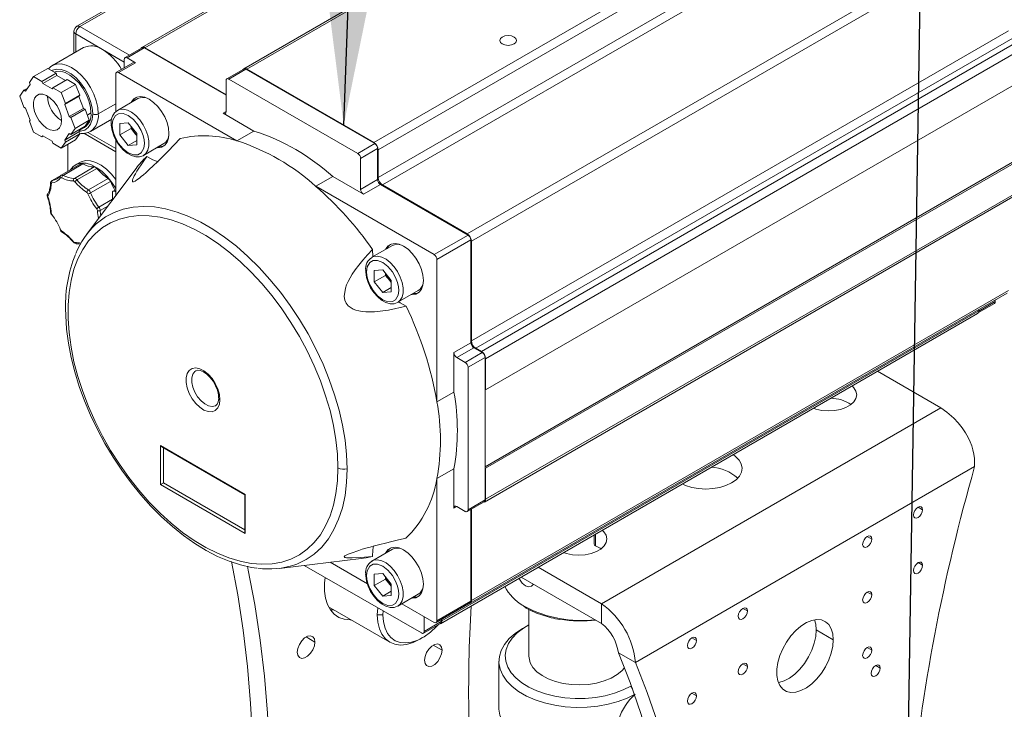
# Model space of a CAD drawing. Header units: millimetres. Extents: x 195 to 7681, y 65 to 5395.
# Tile 19 of 80: x 524 to 770, y 4261 to 4433. Entities that reach past the tile are written whole.
import ezdxf

# ---------------------------------------------------------------- set-up
doc = ezdxf.new("R2010")
doc.units = ezdxf.units.MM
doc.layers.add('COTAS', color=1, linetype='Continuous')
doc.dimstyles.new('SLDDIMSTYLE1', dxfattribs={"dimtxt": 0.18, "dimasz": 45.5, "dimexe": 0, "dimexo": 0.0625, "dimgap": 0, "dimtad": 0, "dimtih": 1, "dimtoh": 1, "dimdec": 0, "dimrnd": 1e-09, "dimzin": 0, "dimdsep": 46, "dimtxsty": 'Standard', "dimsah": 1, "dimcen": 0.09, "dimadec": 0, "dimazin": 0, "dimtfac": 45.5, "dimtdec": 0, "dimtofl": 0, "dimtmove": 0, "dimatfit": 3, "dimfxl": 1, "dimfrac": 2, "dimtolj": 1, "dimtzin": 0, "dimarcsym": 0})

msp = doc.modelspace()

# ---------------------------------------------------------------- linework, layer by layer
at = {"color": 7, "linetype": 'Continuous', "lineweight": 18, "ltscale": 13}
for p, q in [((688.68, 4504), (554.33, 4426.44)), ((555.08, 4426.37), (689.43, 4503.93)), ((612.36, 4402.69), (746.71, 4480.25)), ((613.42, 4400.86), (747.77, 4478.42)), ((747.77, 4471.47), (613.42, 4393.92)), ((614.48, 4392.08), (748.83, 4469.64)), ((654.12, 4464.05), (579.79, 4421.14)), ((580.54, 4421.06), (654.12, 4463.54)), ((635.69, 4379.83), (770.04, 4457.39)), ((636.75, 4378), (771.1, 4455.55)), ((556.1, 4442.15), (538.07, 4431.75)), ((538.82, 4431.67), (556.85, 4442.08)), ((551.18, 4424.54), (538.82, 4431.67)), ((537.32, 4430.45), (537.32, 4425.04)), ((537.76, 4429.83), (544.47, 4425.96)), ((537.76, 4425.29), (537.76, 4429.83)), ((771.1, 4430.65), (636.75, 4353.09)), ((637.81, 4351.25), (772.16, 4428.81)), ((539.72, 4426.43), (531.95, 4421.94)), ((544.47, 4425.96), (549.92, 4422.81)), ((554.37, 4426.38), (550.13, 4423.93)), ((550.63, 4423.88), (554.87, 4426.33)), ((554.87, 4426.33), (575.37, 4414.49)), ((555.08, 4426.37), (575.37, 4414.65)), ((639.23, 4350.44), (773.58, 4428)), ((640.29, 4348.6), (774.64, 4426.16)), ((552.75, 4422.65), (550.63, 4423.88)), ((530.75, 4421.22), (527.22, 4419.18)), ((530.75, 4421.22), (532.86, 4420.01)), ((532.07, 4422), (531.95, 4421.94)), ((552.25, 4422.7), (548, 4420.25)), ((548.5, 4420.2), (552.75, 4422.65)), ((549.92, 4423.47), (549.92, 4421.36)), ((579.82, 4421.07), (575.58, 4418.62)), ((576.08, 4418.57), (580.32, 4421.02)), ((580.32, 4421.02), (612.57, 4402.41)), ((580.54, 4421.06), (612.36, 4402.69)), ((526.16, 4417.68), (527.22, 4419.18)), ((527.22, 4419.18), (529.32, 4417.97)), ((529.32, 4417.97), (532.86, 4420.01)), ((529.53, 4417.44), (533.06, 4419.48)), ((532.86, 4420.01), (533.06, 4419.48)), ((533.06, 4419.48), (535.23, 4418.23)), ((547.8, 4410.37), (547.8, 4419.8)), ((578.1, 4403.12), (548.5, 4420.2)), ((608.33, 4399.96), (576.08, 4418.57)), ((524.8, 4415.75), (525.77, 4416.3)), ((526.36, 4417.16), (525.21, 4415.51)), ((526.16, 4417.68), (526.36, 4417.16)), ((529.53, 4417.44), (529.32, 4417.97)), ((531.84, 4416.1), (529.53, 4417.44)), ((532.05, 4416.39), (531.84, 4416.1)), ((535.58, 4418.44), (532.05, 4416.39)), ((532.05, 4416.39), (534.16, 4415.18)), ((537.69, 4417.22), (534.16, 4415.18)), ((535.58, 4418.44), (537.69, 4417.22)), ((537.69, 4417.22), (538.75, 4414.5)), ((575.37, 4418.16), (575.37, 4410.41)), ((774.64, 4418.4), (640.29, 4340.84)), ((523.75, 4414.25), (524.8, 4415.75)), ((524.8, 4411.53), (523.75, 4414.25)), ((525.21, 4415.51), (524.8, 4415.75)), ((534.16, 4415.18), (535.21, 4412.46)), ((535.01, 4412.17), (538.54, 4414.21)), ((535.21, 4412.46), (538.75, 4414.5)), ((538.75, 4414.5), (538.54, 4414.21)), ((538.54, 4414.21), (539.7, 4411.23)), ((553.32, 4413.67), (548.22, 4410.73)), ((524.8, 4411.53), (525.21, 4411.29)), ((525.21, 4411.29), (526.36, 4408.31)), ((535.01, 4412.17), (535.21, 4412.46)), ((536.16, 4409.19), (535.01, 4412.17)), ((536.16, 4409.19), (539.7, 4411.23)), ((539.7, 4411.23), (540.11, 4410.99)), ((543.41, 4409.83), (547.8, 4412.36)), ((536.57, 4408.95), (536.16, 4409.19)), ((540.11, 4410.99), (536.57, 4408.95)), ((536.57, 4408.95), (537.63, 4406.23)), ((540.11, 4410.99), (541.16, 4408.27)), ((540.67, 4409.55), (541.57, 4410.08)), ((575.37, 4410.41), (574.67, 4410)), ((574.67, 4410), (582.35, 4405.57)), ((526.36, 4408.31), (526.16, 4408.02)), ((527.22, 4405.3), (526.16, 4408.02)), ((536.57, 4404.73), (540.11, 4406.77)), ((541.16, 4408.27), (537.63, 4406.23)), ((538.88, 4405.85), (539.94, 4406.46)), ((541.16, 4408.27), (540.11, 4406.77)), ((541.45, 4405.48), (546.79, 4408.57)), ((548.78, 4407.42), (550.91, 4407.61)), ((548.78, 4404.58), (548.78, 4407.42)), ((550.91, 4407.61), (553.04, 4404.96)), ((551.61, 4406.74), (551.61, 4406.21)), ((529.32, 4404.08), (527.22, 4405.3)), ((529.32, 4404.08), (529.53, 4404.37)), ((529.68, 4404.29), (529.32, 4404.08)), ((529.53, 4404.37), (531.84, 4403.04)), ((535.01, 4403.32), (538.54, 4405.36)), ((535.01, 4403.32), (536.16, 4404.97)), ((538.75, 4404.84), (535.21, 4402.8)), ((536.16, 4404.97), (536.57, 4404.73)), ((537.63, 4406.23), (536.57, 4404.73)), ((538.75, 4404.84), (537.69, 4403.34)), ((539.14, 4406.22), (538.54, 4405.36)), ((538.54, 4405.36), (538.75, 4404.84)), ((539.75, 4405.01), (547.8, 4400.36)), ((547.8, 4401.17), (540.79, 4405.22)), ((551.61, 4406.21), (548.78, 4404.58)), ((548.78, 4404.58), (550.91, 4401.93)), ((551.61, 4406.21), (552.67, 4404.89)), ((552.67, 4404.89), (553.04, 4404.44)), ((553.04, 4404.96), (553.04, 4402.12)), ((582.35, 4405.57), (578.1, 4403.12)), ((531.84, 4403.04), (532.05, 4402.51)), ((534.16, 4401.3), (532.05, 4402.51)), ((537.69, 4403.34), (534.16, 4401.3)), ((535.21, 4402.8), (534.16, 4401.3)), ((535.21, 4402.8), (535.01, 4403.32)), ((535.78, 4395.47), (535.78, 4402.23)), ((547.8, 4389.47), (547.8, 4403.32)), ((553.04, 4403.16), (550.91, 4401.93)), ((550.91, 4401.93), (553.04, 4402.12)), ((554.72, 4399.47), (559.82, 4402.41)), ((612.57, 4402.41), (608.33, 4399.96)), ((609.03, 4398.73), (613.28, 4401.18)), ((613.28, 4401.18), (613.28, 4393.43)), ((613.42, 4400.86), (613.42, 4393.92)), ((640.15, 4321.57), (774.28, 4399.01)), ((539.08, 4397.37), (534.13, 4394.51)), ((534.6, 4394.48), (539.55, 4397.34)), ((542.38, 4396.58), (537.43, 4393.72)), ((538.77, 4397.71), (537.71, 4397.1)), ((609.03, 4390.98), (609.03, 4398.73)), ((640.29, 4321.25), (774.64, 4398.8)), ((534.02, 4394.45), (531.83, 4393.19)), ((534.12, 4394.51), (533.94, 4394.35)), ((534.02, 4394.42), (534.04, 4394.43)), ((538.08, 4393.34), (543.03, 4396.2)), ((552.86, 4396.22), (540.49, 4379.72)), ((597.82, 4391.74), (602.06, 4394.19)), ((602.06, 4394.19), (609.74, 4389.75)), ((545.87, 4393.69), (540.92, 4390.83)), ((541.48, 4390.13), (546.43, 4392.98)), ((627.42, 4374.65), (597.82, 4391.74)), ((613.28, 4393.43), (609.03, 4390.98)), ((609.74, 4389.75), (613.98, 4392.2)), ((613.98, 4392.2), (635.9, 4379.55)), ((614.48, 4392.08), (635.69, 4379.83)), ((530.71, 4389.02), (530.71, 4389.01)), ((546.95, 4390.07), (546.95, 4388.33)), ((547.8, 4390.9), (547.16, 4390.53)), ((547.66, 4390.48), (547.8, 4390.56)), ((547.8, 4390.4), (547.66, 4390.48)), ((639.98, 4312.8), (774.33, 4390.36)), ((640.29, 4313.49), (774.64, 4391.05)), ((546.95, 4388.49), (543.56, 4386.54)), ((543.88, 4385.69), (545.79, 4386.79)), ((635.9, 4379.55), (627.42, 4374.65)), ((616.96, 4376.93), (611.86, 4373.99)), ((628.12, 4373.42), (636.61, 4378.32)), ((636.61, 4378.32), (636.61, 4352.6)), ((636.75, 4378), (636.75, 4353.09)), ((628.12, 4337.85), (628.12, 4373.42)), ((612.42, 4370.68), (614.55, 4370.87)), ((612.42, 4367.84), (612.42, 4370.68)), ((615.25, 4369.48), (612.42, 4367.84)), ((614.55, 4370.87), (616.68, 4368.22)), ((615.25, 4370), (615.25, 4369.48)), ((615.25, 4369.48), (616.31, 4368.15)), ((612.42, 4367.84), (614.55, 4365.2)), ((616.31, 4368.15), (616.68, 4367.7)), ((616.68, 4368.22), (616.68, 4365.39)), ((616.68, 4366.42), (614.55, 4365.2)), ((614.55, 4365.2), (616.68, 4365.39)), ((618.36, 4362.73), (623.45, 4365.67)), ((636.44, 4287.49), (770.79, 4365.05)), ((636.75, 4288.18), (771.1, 4365.73)), ((763.56, 4360.15), (767.57, 4362.46)), ((767.78, 4362.92), (763.67, 4360.55)), ((767.78, 4363.31), (767.78, 4362.92)), ((629.02, 4282.38), (763.37, 4359.94)), ((629.33, 4283.07), (763.68, 4360.63)), ((763.68, 4360.94), (763.68, 4360.63)), ((636.61, 4352.6), (632.37, 4350.15)), ((632.37, 4350.15), (632.37, 4340.3)), ((633.07, 4348.93), (637.32, 4351.38)), ((639.44, 4350.15), (635.2, 4347.7)), ((637.32, 4351.38), (639.44, 4350.15)), ((637.81, 4351.25), (639.23, 4350.44)), ((635.2, 4347.7), (633.07, 4348.93)), ((635.9, 4346.48), (640.15, 4348.93)), ((640.15, 4348.93), (640.15, 4340.92)), ((640.29, 4348.6), (640.29, 4340.84)), ((635.9, 4310.88), (635.9, 4346.48)), ((738.31, 4345.48), (754.13, 4336.34)), ((632.37, 4340.3), (628.12, 4337.85)), ((640.15, 4340.92), (640.29, 4340.84)), ((640.15, 4321.33), (640.15, 4340.92)), ((669.28, 4287.36), (754.13, 4336.34)), ((580.18, 4314.71), (558.97, 4326.96)), ((558.97, 4326.96), (558.97, 4317.16)), ((559.32, 4326.59), (580.04, 4314.63)), ((559.68, 4326.38), (559.68, 4317.57)), ((628.12, 4318.68), (632.37, 4321.13)), ((632.37, 4321.13), (632.37, 4311.28)), ((640.15, 4321.33), (640.15, 4313.33)), ((640.29, 4321.25), (640.15, 4321.33)), ((640.29, 4321.25), (640.29, 4313.49)), ((677.76, 4272.66), (762.62, 4321.65)), ((559.68, 4317.57), (580.04, 4305.82)), ((628.12, 4283.11), (628.12, 4318.68)), ((558.97, 4317.16), (580.18, 4304.91)), ((580.04, 4314.63), (580.04, 4305.41)), ((580.18, 4304.91), (580.18, 4314.71)), ((635.7, 4310.42), (639.94, 4312.87)), ((640.15, 4313.33), (635.9, 4310.88)), ((632.37, 4311.28), (633.07, 4311.69)), ((633.07, 4311.69), (635.2, 4310.47)), ((636.61, 4310.95), (636.61, 4288.01)), ((636.75, 4311.03), (636.75, 4288.18)), ((749.61, 4310.87), (748.47, 4311.52)), ((667.42, 4304.55), (667.42, 4302.32)), ((667.82, 4301.86), (667.82, 4304.79)), ((736.88, 4303.52), (735.75, 4304.17)), ((616.96, 4300.99), (611.86, 4298.05)), ((588.7, 4296.21), (609.17, 4298.68)), ((594.94, 4296.96), (624.24, 4280.05)), ((601.38, 4297.74), (610.72, 4292.35)), ((669.28, 4287.36), (653.45, 4296.49)), ((749.61, 4296.99), (748.47, 4297.64)), ((612.42, 4294.74), (614.55, 4294.93)), ((612.42, 4291.91), (612.42, 4294.74)), ((615.25, 4293.54), (612.42, 4291.91)), ((614.55, 4294.93), (616.68, 4292.29)), ((615.25, 4294.06), (615.25, 4293.54)), ((615.25, 4293.54), (616.31, 4292.21)), ((649.21, 4294.04), (669.28, 4282.46)), ((612.42, 4291.91), (614.55, 4289.26)), ((616.68, 4290.49), (614.55, 4289.26)), ((616.31, 4292.21), (616.68, 4291.76)), ((616.68, 4292.29), (616.68, 4289.45)), ((614.55, 4289.26), (616.68, 4289.45)), ((618.36, 4286.79), (623.45, 4289.73)), ((636.61, 4288.01), (628.12, 4283.11)), ((736.88, 4289.64), (735.75, 4290.29)), ((601.01, 4286.58), (616.31, 4277.74)), ((613.31, 4286.36), (613.2, 4284.61)), ((614.62, 4284.61), (614.65, 4285.58)), ((619.35, 4287.36), (627.42, 4282.71)), ((627.92, 4282.66), (636.4, 4287.55)), ((650.23, 4286.57), (649.65, 4286.92)), ((649.76, 4286.69), (650.37, 4286.35)), ((650.37, 4286.35), (650.47, 4286.29)), ((651.12, 4285.93), (651.12, 4274.28)), ((669.28, 4282.46), (669.28, 4287.36)), ((705.77, 4285.56), (704.63, 4286.21)), ((613.2, 4284.61), (614.62, 4284.61)), ((624.94, 4280.46), (624.94, 4284.13)), ((629.19, 4283.39), (629.19, 4282.91)), ((629.33, 4283.47), (629.33, 4283.07)), ((624.74, 4280), (628.98, 4282.45)), ((629.19, 4282.91), (624.94, 4280.46)), ((650.61, 4281.79), (649.48, 4281.14)), ((727.26, 4278.37), (723.02, 4280.82)), ((597.58, 4277.79), (595.39, 4279.06)), ((623.81, 4278.49), (624.52, 4278.9)), ((693.04, 4278.21), (691.91, 4278.86)), ((629.4, 4275.75), (627.21, 4277.01)), ((736.88, 4275.76), (735.75, 4276.41)), ((673.52, 4275.11), (677.76, 4272.66)), ((643.62, 4272.98), (643.62, 4261.22)), ((705.77, 4271.68), (704.63, 4272.33)), ((739, 4271.27), (737.87, 4271.92)), ((676.63, 4266.77), (677.03, 4266.09)), ((693.04, 4264.33), (691.91, 4264.98))]:
    msp.add_line(p, q, dxfattribs=at)
at = {"color": 7, "linetype": 'Continuous', "lineweight": 18, "ltscale": 13, "flags": 128}
for points in [[(644.46, 4427.35), (645.14, 4427.09), (645.94, 4426.99), (646.75, 4427.09), (647.43, 4427.35), (647.88, 4427.74), (648.04, 4428.21), (647.88, 4428.67), (647.43, 4429.06), (646.75, 4429.33), (645.94, 4429.42), (645.14, 4429.33), (644.46, 4429.06), (644, 4428.67), (643.84, 4428.21), (644, 4427.74), (644.46, 4427.35)], [(554.37, 4426.38), (554.37, 4426.38), (554.48, 4426.42), (554.6, 4426.42), (554.73, 4426.39), (554.87, 4426.33)], [(531.73, 4420.66), (531.97, 4420.78), (532.98, 4421.05), (534.13, 4420.97), (535.36, 4420.57), (536.62, 4419.84), (537.85, 4418.83), (538.99, 4417.58), (540.01, 4416.14), (540.85, 4414.57), (541.48, 4412.95), (541.87, 4411.35), (542, 4409.83)], [(543.41, 4409.83), (543.28, 4411.42), (542.9, 4413.09), (542.28, 4414.79), (541.45, 4416.45), (540.43, 4418), (539.27, 4419.39), (538.01, 4420.56), (536.7, 4421.47), (535.39, 4422.07), (534.13, 4422.36), (532.96, 4422.31), (532.07, 4422)], [(532.36, 4420.3), (532.85, 4420.45), (533.92, 4420.49), (535.08, 4420.19), (536.29, 4419.57), (537.48, 4418.65), (538.61, 4417.49), (539.61, 4416.13), (540.44, 4414.64), (541.06, 4413.08), (541.44, 4411.54), (541.57, 4410.08)], [(534.22, 4408.2), (534.09, 4407.17), (533.71, 4406.37), (533.1, 4405.86), (532.31, 4405.68), (531.4, 4405.83), (530.44, 4406.31), (529.5, 4407.08), (528.65, 4408.08), (527.94, 4409.25), (527.44, 4410.48), (527.18, 4411.71), (527.18, 4412.82), (527.44, 4413.74), (527.94, 4414.4), (528.65, 4414.75), (529.5, 4414.77), (530.44, 4414.45), (531.4, 4413.82), (532.31, 4412.93), (533.1, 4411.83), (533.71, 4410.62), (534.09, 4409.38), (534.22, 4408.2)], [(558.09, 4401.41), (558.29, 4401.4), (559.23, 4401.54), (560.01, 4402), (560.6, 4402.74), (560.97, 4403.74), (561.09, 4404.94), (560.97, 4406.28), (560.6, 4407.7), (560.01, 4409.12), (559.23, 4410.48), (558.29, 4411.7), (557.24, 4412.73), (556.14, 4413.51), (555.04, 4414), (553.99, 4414.18), (553.06, 4414.04), (552.27, 4413.59), (551.68, 4412.85), (551.59, 4412.67)], [(542, 4409.83), (541.87, 4408.46), (541.48, 4407.31), (540.85, 4406.41), (540.01, 4405.82), (538.99, 4405.56), (538.67, 4405.54)], [(554.94, 4402.45), (554.87, 4403.33), (554.63, 4404.43), (554.13, 4405.7), (553.32, 4407.11), (552.21, 4408.42), (550.91, 4409.43), (549.61, 4409.93), (548.5, 4409.89), (547.68, 4409.43), (547.04, 4408.31), (546.88, 4407.1)], [(554.77, 4399.5), (555.31, 4399.97), (555.79, 4400.79), (556.04, 4401.85), (556.04, 4403.08), (555.79, 4404.42), (555.31, 4405.8), (554.63, 4407.14), (553.77, 4408.37), (552.79, 4409.42), (551.74, 4410.24), (550.68, 4410.79), (549.65, 4411.02), (548.73, 4410.94), (548.23, 4410.73)], [(546.67, 4407.41), (546.66, 4407.01), (546.85, 4405.72), (547.28, 4404.4), (547.89, 4403.12), (548.68, 4401.93), (549.6, 4400.89), (550.62, 4400.04), (551.7, 4399.44), (552.8, 4399.13), (553.74, 4399.13), (554.59, 4399.4), (554.77, 4399.53)], [(546.88, 4407.1), (546.95, 4406.21), (547.19, 4405.12), (547.68, 4403.84), (548.5, 4402.44), (549.61, 4401.12), (550.91, 4400.12), (552.21, 4399.62), (553.32, 4399.65), (554.13, 4400.12), (554.78, 4401.24), (554.94, 4402.45)], [(541.45, 4405.48), (541.45, 4405.48), (541.54, 4405.54)], [(552.67, 4404.89), (552.92, 4404.6), (553.04, 4404.49)], [(555.55, 4399.18), (554.79, 4398.1), (554.13, 4397.13), (553.56, 4396.27), (553.08, 4395.52), (552.69, 4394.88), (552.4, 4394.38), (552.18, 4393.94), (552.02, 4393.59), (551.93, 4393.31), (552, 4392.88), (552.23, 4392.89), (552.59, 4393.04), (553.07, 4393.34), (553.68, 4393.79), (554.16, 4394.16), (554.69, 4394.61), (555.28, 4395.11), (556.16, 4395.91), (557.15, 4396.83), (558.24, 4397.88), (560.9, 4400.54), (563.91, 4403.7)], [(558.42, 4397.89), (557.01, 4398.37), (555.55, 4399.18)], [(536.45, 4395.86), (537.15, 4396.69), (538.08, 4397.28), (539.17, 4397.55), (540.39, 4397.49), (541.7, 4397.1), (543.04, 4396.4), (544.37, 4395.41), (545.64, 4394.17), (546.81, 4392.72), (547.8, 4391.16)], [(538.77, 4397.71), (539.14, 4397.89), (540.23, 4398.16), (541.45, 4398.1), (542.76, 4397.71), (544.1, 4397.01), (545.43, 4396.02), (546.7, 4394.78), (547.8, 4393.43)], [(534.03, 4394.43), (533.97, 4394.38), (533.94, 4394.35)], [(531.48, 4392.56), (531.43, 4391.88), (531.22, 4390.95)], [(531.48, 4392.57), (531.48, 4392.56), (531.48, 4392.55)], [(531.96, 4393.23), (531.89, 4393.21), (531.84, 4393.19)], [(530.64, 4389.4), (530.69, 4389.09), (530.72, 4389.02)], [(530.71, 4389.01), (530.71, 4389.01), (530.74, 4388.99), (530.77, 4388.98), (530.83, 4388.98)], [(531.22, 4390.95), (531.17, 4390.72), (530.76, 4389.83)], [(605.65, 4321.12), (605.53, 4324.64), (605.15, 4328.27), (604.52, 4332), (603.65, 4335.79), (602.53, 4339.63), (601.19, 4343.47), (599.63, 4347.31), (597.86, 4351.1), (595.89, 4354.82), (593.74, 4358.44), (591.42, 4361.94), (588.95, 4365.3), (586.35, 4368.48), (583.63, 4371.46), (580.82, 4374.23), (577.94, 4376.76), (575, 4379.04), (572.03, 4381.05), (569.05, 4382.77), (566.08, 4384.19), (563.14, 4385.31), (560.25, 4386.1), (557.44, 4386.58), (554.73, 4386.73), (552.13, 4386.55), (549.66, 4386.05), (547.34, 4385.23), (545.19, 4384.09), (543.22, 4382.64), (542.89, 4382.36)], [(531.75, 4384.56), (531.75, 4384.56), (531.75, 4384.58), (531.76, 4384.61), (531.79, 4384.65)], [(603.35, 4321.34), (603.23, 4318.06), (602.85, 4314.95), (602.23, 4312.03), (601.37, 4309.32), (600.27, 4306.85), (598.95, 4304.63), (597.4, 4302.67), (595.66, 4301), (593.71, 4299.63), (591.59, 4298.55), (589.31, 4297.8), (586.88, 4297.36), (584.32, 4297.24), (581.66, 4297.45), (578.9, 4297.97), (576.08, 4298.82), (573.2, 4299.97), (570.3, 4301.43), (567.4, 4303.18), (564.51, 4305.21), (561.66, 4307.5), (558.86, 4310.04), (556.15, 4312.8), (553.53, 4315.78), (551.04, 4318.94), (548.68, 4322.26), (546.48, 4325.72), (544.44, 4329.29), (542.6, 4332.95), (540.95, 4336.67), (539.52, 4340.41), (538.3, 4344.16), (537.32, 4347.89), (536.58, 4351.56), (536.08, 4355.16), (535.83, 4358.64), (535.83, 4362), (536.08, 4365.2), (536.58, 4368.22), (537.32, 4371.03), (538.3, 4373.63), (539.52, 4375.98), (540.95, 4378.07), (542.6, 4379.88), (544.44, 4381.41), (546.48, 4382.63), (548.68, 4383.55), (551.04, 4384.15), (553.53, 4384.42), (556.15, 4384.38), (558.86, 4384.01), (561.66, 4383.33), (564.51, 4382.33), (567.4, 4381.02), (570.3, 4379.42), (573.2, 4377.52), (576.08, 4375.36), (578.9, 4372.94), (581.66, 4370.29), (584.32, 4367.42), (586.88, 4364.35), (589.31, 4361.1), (591.59, 4357.71), (593.71, 4354.19), (595.66, 4350.57), (597.4, 4346.88), (598.95, 4343.14), (600.27, 4339.39), (601.37, 4335.65), (602.23, 4331.95), (602.85, 4328.31), (603.23, 4324.77), (603.35, 4321.34)], [(533.87, 4380.89), (533.87, 4380.88), (533.89, 4380.87), (533.92, 4380.87), (533.97, 4380.88)], [(537.24, 4377.88), (537.21, 4377.83), (537.2, 4377.79), (537.21, 4377.76), (537.21, 4377.76)], [(537.22, 4377.77), (537.33, 4377.64), (537.51, 4377.51)], [(537.51, 4377.51), (537.83, 4377.4), (537.93, 4377.41)], [(537.93, 4377.39), (538.46, 4377.37), (538.93, 4377.27)], [(621.73, 4364.68), (621.93, 4364.67), (622.87, 4364.8), (623.65, 4365.26), (624.24, 4366), (624.61, 4367), (624.73, 4368.2), (624.61, 4369.54), (624.24, 4370.96), (623.65, 4372.38), (622.87, 4373.74), (621.93, 4374.96), (620.88, 4375.99), (619.78, 4376.77), (618.68, 4377.26), (617.63, 4377.44), (616.69, 4377.31), (615.91, 4376.85), (615.32, 4376.11), (615.23, 4375.93)], [(612.01, 4375.93), (610.71, 4374.57), (609.56, 4373.26), (608.55, 4372.03), (607.68, 4370.86), (606.94, 4369.77), (606.37, 4368.82), (605.9, 4367.92), (605.53, 4367.07), (605.25, 4366.27), (604.94, 4364.19), (605.08, 4363.31), (605.41, 4362.55), (605.92, 4361.89), (606.63, 4361.34), (607.2, 4361.04), (607.86, 4360.79), (608.59, 4360.59), (609.43, 4360.45), (610.36, 4360.36), (611.38, 4360.33), (612.49, 4360.36), (616.03, 4360.78), (620.38, 4361.76)], [(618.41, 4362.76), (618.95, 4363.23), (619.43, 4364.05), (619.68, 4365.11), (619.68, 4366.34), (619.43, 4367.68), (618.95, 4369.06), (618.27, 4370.4), (617.41, 4371.63), (616.43, 4372.68), (615.38, 4373.5), (614.32, 4374.05), (613.29, 4374.28), (612.37, 4374.2), (611.87, 4373.99)], [(612.09, 4374.12), (612.08, 4374.21), (612.01, 4375.93)], [(618.58, 4365.71), (618.51, 4366.59), (618.27, 4367.69), (617.77, 4368.97), (616.96, 4370.37), (615.85, 4371.69), (614.55, 4372.69), (613.25, 4373.19), (612.14, 4373.16), (611.32, 4372.69), (610.68, 4371.57), (610.52, 4370.36)], [(610.31, 4370.67), (610.3, 4370.27), (610.49, 4368.98), (610.92, 4367.66), (611.53, 4366.38), (612.32, 4365.19), (613.24, 4364.15), (614.26, 4363.3), (615.34, 4362.7), (616.44, 4362.39), (617.38, 4362.39), (618.23, 4362.66), (618.41, 4362.79)], [(610.52, 4370.36), (610.59, 4369.47), (610.83, 4368.38), (611.32, 4367.1), (612.14, 4365.7), (613.25, 4364.38), (614.55, 4363.38), (615.85, 4362.88), (616.96, 4362.91), (617.77, 4363.38), (618.42, 4364.5), (618.58, 4365.71)], [(616.31, 4368.15), (616.56, 4367.87), (616.68, 4367.75)], [(620.38, 4361.76), (618.92, 4362.63), (618.59, 4362.86)], [(535.22, 4361.16), (535.25, 4359.4), (535.48, 4355.99), (535.95, 4352.49), (536.63, 4348.93), (537.54, 4345.33), (538.65, 4341.7), (539.97, 4338.08), (541.48, 4334.48), (543.18, 4330.92), (545.05, 4327.43), (547.09, 4324.03), (549.27, 4320.74), (551.59, 4317.59), (554.03, 4314.58), (556.58, 4311.74), (559.23, 4309.09), (561.95, 4306.65), (564.72, 4304.42), (567.55, 4302.43), (570.4, 4300.69), (573.26, 4299.21), (576.12, 4298), (578.96, 4297.08), (581.75, 4296.44), (583.04, 4296.29)], [(573.82, 4338.39), (573.69, 4339.69), (573.29, 4341.06), (572.67, 4342.41), (571.85, 4343.67), (570.89, 4344.74), (569.84, 4345.58), (568.78, 4346.11), (567.77, 4346.32), (566.87, 4346.18), (566.14, 4345.7), (565.63, 4344.92), (565.37, 4343.89), (565.37, 4342.66), (565.63, 4341.32), (566.14, 4339.94), (566.87, 4338.63), (567.77, 4337.45), (568.78, 4336.49), (569.84, 4335.8), (570.89, 4335.43), (571.85, 4335.39), (572.67, 4335.7), (573.29, 4336.33), (573.69, 4337.25), (573.82, 4338.39)], [(572.78, 4336.92), (572.7, 4336.87), (571.91, 4336.69), (571, 4336.84), (570.04, 4337.32), (569.1, 4338.09), (568.24, 4339.09), (567.54, 4340.26), (567.04, 4341.5), (566.78, 4342.72), (566.78, 4343.83), (567.04, 4344.75), (567.54, 4345.41), (567.8, 4345.59)], [(567.8, 4345.57), (567.86, 4345.62), (568.34, 4345.73), (568.93, 4345.65), (569.72, 4345.32), (570.54, 4344.75), (571.36, 4343.96), (572.11, 4342.98), (572.73, 4341.89), (573.19, 4340.75), (573.46, 4339.64), (573.51, 4338.81)], [(731.98, 4341.82), (732.41, 4341.38), (732.94, 4340.52), (733.12, 4339.61), (732.94, 4338.7), (732.41, 4337.83), (731.56, 4337.06), (730.43, 4336.42), (729.07, 4335.94), (727.57, 4335.65), (725.99, 4335.57), (724.41, 4335.69), (722.93, 4336.01), (722.28, 4336.23)], [(573.51, 4338.81), (573.52, 4338.65), (573.41, 4337.85), (573.17, 4337.29), (572.85, 4336.96), (572.77, 4336.93)], [(762.62, 4321.65), (762.61, 4323.64), (762.45, 4324.73), (762.19, 4325.88), (761.88, 4326.84), (761.48, 4327.87), (760.96, 4328.97), (760.33, 4330.1), (759.52, 4331.33), (758.49, 4332.64), (757.45, 4333.76), (755.69, 4335.3), (754.13, 4336.34)], [(702.23, 4324.65), (702.84, 4324.2), (703.7, 4323.3), (704.25, 4322.31), (704.44, 4321.29), (704.28, 4320.26), (703.77, 4319.27), (702.94, 4318.36), (701.81, 4317.56), (700.42, 4316.91), (698.84, 4316.43), (697.13, 4316.14), (695.35, 4316.04), (693.58, 4316.16), (691.88, 4316.47), (690.31, 4316.97), (689.53, 4317.32)], [(592.56, 4297.1), (593.11, 4297.3), (595.37, 4298.39), (597.44, 4299.8), (599.3, 4301.53), (600.95, 4303.57), (602.36, 4305.89), (603.53, 4308.48), (604.46, 4311.32), (605.12, 4314.39), (605.52, 4317.67), (605.65, 4321.12)], [(749.61, 4310.87), (749.52, 4310.32), (749.27, 4309.75), (748.91, 4309.26), (748.47, 4308.91), (748.04, 4308.76), (747.67, 4308.83), (747.43, 4309.11), (747.34, 4309.56), (747.43, 4310.11), (747.67, 4310.68), (748.04, 4311.17), (748.47, 4311.52), (748.91, 4311.67), (749.27, 4311.6), (749.52, 4311.32), (749.61, 4310.87)], [(669.48, 4305.74), (669.85, 4305.37), (670.41, 4304.51), (670.62, 4303.6), (670.47, 4302.69), (669.97, 4301.82), (669.14, 4301.04), (668.03, 4300.39), (666.69, 4299.9), (665.2, 4299.59), (663.62, 4299.49), (662.05, 4299.59), (660.55, 4299.9), (659.78, 4300.15)], [(620.38, 4303.73), (618.54, 4303.32), (616.84, 4302.92), (615.26, 4302.54), (613.81, 4302.17), (612.49, 4301.83), (611.38, 4301.53), (610.36, 4301.24), (609.43, 4300.97), (608.59, 4300.71), (606.63, 4300.05), (605.92, 4299.76), (605.41, 4299.52), (605.08, 4299.31), (604.94, 4299.14), (604.96, 4299.04), (605.06, 4298.96), (605.25, 4298.9), (605.53, 4298.86), (605.9, 4298.83), (606.37, 4298.82), (606.94, 4298.83), (609.03, 4298.95), (612.01, 4299.21)], [(736.88, 4303.52), (736.79, 4302.97), (736.55, 4302.41), (736.18, 4301.91), (735.75, 4301.56), (735.31, 4301.41), (734.95, 4301.48), (734.7, 4301.76), (734.61, 4302.21), (734.7, 4302.76), (734.95, 4303.33), (735.31, 4303.82), (735.75, 4304.17), (736.18, 4304.32), (736.55, 4304.25), (736.79, 4303.97), (736.88, 4303.52)], [(612.01, 4299.21), (612.08, 4300.85), (612.28, 4301.83)], [(621.73, 4288.74), (621.93, 4288.73), (622.87, 4288.87), (623.65, 4289.32), (624.24, 4290.06), (624.61, 4291.06), (624.73, 4292.26), (624.61, 4293.6), (624.24, 4295.02), (623.65, 4296.45), (622.87, 4297.8), (621.93, 4299.03), (620.88, 4300.05), (619.78, 4300.83), (618.68, 4301.32), (617.63, 4301.51), (616.69, 4301.37), (615.91, 4300.91), (615.32, 4300.17), (615.23, 4300)], [(669.19, 4301.08), (668.97, 4301.23), (667.82, 4301.86)], [(580.54, 4203.45), (581.38, 4213.64), (581.96, 4223.7), (582.26, 4233.63), (582.28, 4243.39), (582.03, 4253), (581.51, 4262.43), (580.71, 4271.68), (579.64, 4280.74), (578.29, 4289.6), (576.75, 4297.9)], [(609.17, 4298.68), (610.39, 4298.86), (612.01, 4299.21)], [(618.41, 4286.82), (618.95, 4287.29), (619.43, 4288.11), (619.68, 4289.17), (619.68, 4290.4), (619.43, 4291.74), (618.95, 4293.12), (618.27, 4294.46), (617.41, 4295.69), (616.43, 4296.75), (615.38, 4297.57), (614.32, 4298.11), (613.29, 4298.35), (612.37, 4298.26), (611.87, 4298.06)], [(580.71, 4296.8), (580.92, 4295.79), (582.54, 4287.15), (583.88, 4278.29), (584.95, 4269.24), (585.75, 4259.98), (586.27, 4250.55), (586.52, 4240.95), (586.5, 4231.18), (586.2, 4221.26), (585.63, 4211.19), (584.78, 4201)], [(618.58, 4289.77), (618.51, 4290.66), (618.27, 4291.75), (617.77, 4293.03), (616.96, 4294.43), (615.85, 4295.75), (614.55, 4296.75), (613.25, 4297.25), (612.14, 4297.22), (611.32, 4296.75), (610.68, 4295.63), (610.52, 4294.42)], [(749.61, 4296.99), (749.52, 4296.44), (749.27, 4295.87), (748.91, 4295.38), (748.47, 4295.03), (748.04, 4294.88), (747.67, 4294.95), (747.43, 4295.23), (747.34, 4295.68), (747.43, 4296.23), (747.67, 4296.8), (748.04, 4297.29), (748.47, 4297.64), (748.91, 4297.79), (749.27, 4297.72), (749.52, 4297.44), (749.61, 4296.99)], [(606.58, 4283.36), (606.37, 4283.35), (604.91, 4283.49), (603.58, 4283.95), (602.43, 4284.72), (601.48, 4285.8), (600.75, 4287.14), (600.26, 4288.73), (600.01, 4290.53), (600.02, 4292.49), (600.17, 4293.94)], [(610.31, 4294.74), (610.3, 4294.33), (610.49, 4293.04), (610.92, 4291.73), (611.53, 4290.44), (612.32, 4289.25), (613.24, 4288.21), (614.26, 4287.37), (615.34, 4286.76), (616.44, 4286.45), (617.38, 4286.45), (618.23, 4286.72), (618.41, 4286.85)], [(610.52, 4294.42), (610.59, 4293.53), (610.83, 4292.44), (611.32, 4291.16), (612.14, 4289.76), (613.25, 4288.44), (614.55, 4287.44), (615.85, 4286.94), (616.96, 4286.97), (617.77, 4287.44), (618.42, 4288.56), (618.58, 4289.77)], [(652.27, 4292.28), (651.81, 4291.77), (651.06, 4291.61), (650.23, 4291.88), (649.44, 4292.55), (648.81, 4293.51), (648.72, 4293.76)], [(616.31, 4292.21), (616.56, 4291.93), (616.68, 4291.81)], [(736.88, 4289.64), (736.79, 4289.09), (736.55, 4288.52), (736.18, 4288.03), (735.75, 4287.68), (735.31, 4287.53), (734.95, 4287.6), (734.7, 4287.88), (734.61, 4288.33), (734.7, 4288.88), (734.95, 4289.45), (735.31, 4289.94), (735.75, 4290.29), (736.18, 4290.44), (736.55, 4290.37), (736.79, 4290.09), (736.88, 4289.64)], [(601.46, 4285.82), (602.13, 4285.8), (602.34, 4285.81)], [(705.77, 4285.56), (705.68, 4285.01), (705.43, 4284.44), (705.07, 4283.95), (704.63, 4283.6), (704.2, 4283.45), (703.83, 4283.52), (703.59, 4283.8), (703.5, 4284.25), (703.59, 4284.8), (703.83, 4285.37), (704.2, 4285.86), (704.63, 4286.21), (705.07, 4286.36), (705.43, 4286.29), (705.68, 4286.01), (705.77, 4285.56)], [(613.2, 4284.61), (613.34, 4282.77), (613.72, 4281.13), (614.36, 4279.72), (615.23, 4278.58), (616.31, 4277.74), (617.58, 4277.23), (619, 4277.04), (620.53, 4277.19), (622.15, 4277.68), (623.81, 4278.49), (623.81, 4278.49)], [(628.53, 4282.19), (628.03, 4281.66), (626.5, 4280.27), (624.92, 4279.13), (623.33, 4278.29), (621.76, 4277.76), (620.27, 4277.55), (618.89, 4277.67), (617.66, 4278.12), (616.6, 4278.89), (615.75, 4279.95), (615.13, 4281.29), (614.75, 4282.85), (614.62, 4284.61)], [(727.26, 4278.37), (727.13, 4276.75), (726.75, 4275.04), (726.14, 4273.31), (725.31, 4271.61), (724.29, 4270.01), (723.13, 4268.56), (721.86, 4267.32), (720.53, 4266.33), (719.18, 4265.63), (717.88, 4265.24), (716.65, 4265.18), (715.56, 4265.45), (714.63, 4266.03), (713.91, 4266.92), (713.41, 4268.07), (713.15, 4269.45), (713.15, 4271), (713.41, 4272.67), (713.91, 4274.4), (714.63, 4276.13), (715.56, 4277.79), (716.65, 4279.32), (717.88, 4280.67), (719.18, 4281.79), (720.53, 4282.64), (721.86, 4283.19), (723.13, 4283.41), (724.29, 4283.31), (725.31, 4282.88), (726.14, 4282.14), (726.75, 4281.11), (727.13, 4279.84), (727.26, 4278.37)], [(723.02, 4280.82), (722.89, 4282.29), (722.6, 4283.36)], [(649.48, 4281.14), (647.69, 4279.95), (646.19, 4278.64), (645.02, 4277.21), (644.19, 4275.71), (643.73, 4274.16), (643.63, 4272.58), (643.91, 4271.02), (644.56, 4269.49), (645.56, 4268.02), (646.9, 4266.65), (648.55, 4265.39), (650.48, 4264.28), (652.65, 4263.32), (655.03, 4262.55), (657.57, 4261.97), (660.22, 4261.6), (662.94, 4261.44), (665.67, 4261.49), (668.36, 4261.76), (670.96, 4262.24), (673.42, 4262.91), (675.71, 4263.78), (677.53, 4264.68)], [(676.63, 4266.77), (674.69, 4265.8), (672.54, 4264.99), (670.22, 4264.37), (667.76, 4263.93), (665.23, 4263.7), (662.66, 4263.68), (660.11, 4263.86), (657.63, 4264.24), (655.27, 4264.82), (653.07, 4265.58), (651.07, 4266.52), (649.32, 4267.6), (647.85, 4268.81), (646.68, 4270.13), (645.85, 4271.54), (645.36, 4272.99), (645.22, 4274.47), (645.45, 4275.95), (646.03, 4277.39), (646.95, 4278.77), (648.19, 4280.07), (649.73, 4281.25), (651.12, 4282.08)], [(713.54, 4267.67), (713.63, 4267.69), (714.94, 4268.08), (716.28, 4268.78), (717.61, 4269.77), (718.88, 4271.01), (720.05, 4272.46), (721.06, 4274.06), (721.9, 4275.76), (722.51, 4277.49), (722.89, 4279.2), (723.02, 4280.82)], [(597.58, 4277.79), (597.45, 4278.58), (597.06, 4279.12), (596.48, 4279.35), (595.77, 4279.24), (595.01, 4278.8), (594.29, 4278.09), (593.71, 4277.18), (593.33, 4276.2), (593.19, 4275.26), (593.33, 4274.47), (593.71, 4273.93), (594.29, 4273.7), (595.01, 4273.81), (595.77, 4274.25), (596.48, 4274.97), (597.06, 4275.87), (597.45, 4276.85), (597.58, 4277.79)], [(693.04, 4278.21), (692.95, 4277.66), (692.71, 4277.1), (692.34, 4276.6), (691.91, 4276.25), (691.47, 4276.1), (691.11, 4276.17), (690.86, 4276.46), (690.77, 4276.91), (690.86, 4277.46), (691.11, 4278.02), (691.47, 4278.52), (691.91, 4278.87), (692.34, 4279.02), (692.71, 4278.94), (692.95, 4278.66), (693.04, 4278.21)], [(629.4, 4275.75), (629.27, 4276.54), (628.88, 4277.08), (628.3, 4277.31), (627.59, 4277.19), (626.82, 4276.76), (626.11, 4276.04), (625.53, 4275.14), (625.15, 4274.16), (625.01, 4273.22), (625.15, 4272.43), (625.53, 4271.89), (626.11, 4271.66), (626.82, 4271.77), (627.59, 4272.21), (628.3, 4272.92), (628.88, 4273.82), (629.27, 4274.81), (629.4, 4275.75)], [(736.88, 4275.76), (736.79, 4275.21), (736.55, 4274.64), (736.18, 4274.15), (735.75, 4273.8), (735.31, 4273.65), (734.95, 4273.72), (734.7, 4274), (734.61, 4274.45), (734.7, 4275), (734.95, 4275.57), (735.31, 4276.06), (735.75, 4276.41), (736.18, 4276.56), (736.55, 4276.49), (736.79, 4276.21), (736.88, 4275.76)], [(651.12, 4274.28), (651.15, 4273.83), (651.46, 4272.61), (652.12, 4271.45), (653.12, 4270.37), (654.42, 4269.4), (655.98, 4268.58), (657.76, 4267.91), (659.71, 4267.43), (661.77, 4267.15), (663.89, 4267.07), (666, 4267.2), (668.03, 4267.53), (669.95, 4268.06), (671.68, 4268.77), (673.18, 4269.63), (674.4, 4270.63), (675.04, 4271.35)], [(673.52, 4275.11), (676.46, 4267.66), (679.13, 4259.95), (681.54, 4251.99), (683.69, 4243.8), (685.58, 4235.38), (687.19, 4226.73), (688.53, 4217.88), (689.6, 4208.82), (690.4, 4199.57), (690.93, 4190.14), (691.18, 4180.53), (691.15, 4170.76), (690.85, 4160.84), (690.28, 4150.78), (689.43, 4140.58)], [(693.67, 4138.13), (694.52, 4148.33), (695.09, 4158.39), (695.39, 4168.31), (695.42, 4178.08), (695.17, 4187.69), (694.64, 4197.12), (693.85, 4206.37), (692.77, 4215.43), (691.43, 4224.28), (689.82, 4232.93), (687.94, 4241.35), (685.79, 4249.54), (683.37, 4257.5), (680.7, 4265.21), (677.76, 4272.66)], [(705.77, 4271.68), (705.68, 4271.13), (705.43, 4270.56), (705.07, 4270.07), (704.63, 4269.72), (704.2, 4269.57), (703.83, 4269.64), (703.59, 4269.92), (703.5, 4270.37), (703.59, 4270.92), (703.83, 4271.49), (704.2, 4271.98), (704.63, 4272.33), (705.07, 4272.48), (705.43, 4272.41), (705.68, 4272.13), (705.77, 4271.68)], [(739, 4271.27), (738.91, 4270.72), (738.67, 4270.15), (738.3, 4269.66), (737.87, 4269.31), (737.43, 4269.16), (737.07, 4269.23), (736.82, 4269.51), (736.74, 4269.96), (736.82, 4270.51), (737.07, 4271.08), (737.43, 4271.57), (737.87, 4271.92), (738.3, 4272.07), (738.67, 4272), (738.91, 4271.72), (739, 4271.27)], [(693.04, 4264.33), (692.95, 4263.78), (692.71, 4263.22), (692.34, 4262.72), (691.91, 4262.37), (691.47, 4262.22), (691.11, 4262.29), (690.86, 4262.57), (690.77, 4263.02), (690.86, 4263.57), (691.11, 4264.14), (691.47, 4264.63), (691.91, 4264.98), (692.34, 4265.13), (692.71, 4265.06), (692.95, 4264.78), (693.04, 4264.33)], [(643.62, 4261.22), (643.62, 4261.03), (643.85, 4259.49), (644.42, 4257.98), (645.34, 4256.54), (646.59, 4255.17), (648.13, 4253.91), (649.96, 4252.79), (652.03, 4251.81), (654.3, 4251), (656.75, 4250.38), (659.31, 4249.95), (661.95, 4249.71), (664.62, 4249.69), (667.28, 4249.87), (669.87, 4250.25), (672.34, 4250.83), (674.66, 4251.59), (675.84, 4252.08)]]:
    msp.add_lwpolyline(points, dxfattribs=at)
at = {"color": 7, "linetype": 'Continuous', "lineweight": 18, "ltscale": 169}
for centre, radius, start, end in [((538.82, 4430.45), 1.5, 119.9973, 180), ((540.06, 4429.73), 2.31, 122.6055, 177.3945), ((538.38, 4431.06), 0.754, 54.3824, 114.3071), ((538.07, 4430.52), 0.754, 185.6948, 245.6253), ((541.69, 4422.07), 4.78, 54.3824, 114.3071), ((537.22, 4414.33), 13.7, 28.9037, 58.0471), ((554.67, 4425.87), 0.651, 50.3881, 144.9032), ((550.35, 4423.54), 0.437, 50.7967, 189.214), ((532.9, 4419.84), 2.31, 110.086, 146.8276), ((552.45, 4422.24), 0.503, 54.3824, 114.3071), ((580.12, 4420.56), 0.651, 50.3881, 144.9032), ((580.03, 4420.61), 0.503, 54.3824, 114.3071), ((548.23, 4419.87), 0.437, 50.7967, 189.214), ((575.81, 4418.23), 0.437, 50.7967, 189.214), ((538.21, 4414.58), 7.53, 181.9991, 237.9955), ((554.49, 4411.79), 2.72, 126.8622, 155.5559), ((554.59, 4411.22), 2.75, 67.9665, 117.4995), ((537.69, 4409.66), 3.91, 305.1269, 6.1853), ((538.61, 4409.37), 4.82, 307.3347, 5.4763), ((542.71, 4411.2), 1.54, 242.6097, 297.3903), ((549.9, 4407.9), 3.27, 120.4622, 188.5323), ((574.94, 4410.34), 0.437, 230.7967, 9.214), ((547.05, 4407.47), 0.408, 188.3069, 245.3939), ((556.65, 4408.08), 5.1, 198.1061, 218.7746), ((539.57, 4408.36), 3.43, 256.3139, 305.3513), ((558.27, 4404.77), 2.82, 303.126, 351.3972), ((569.95, 4377.6), 26.79, 72.268, 103.0167), ((565.67, 4353.91), 54.28, 47.8992, 72.1062), ((558.78, 4404.36), 2.72, 264.4378, 293.1333), ((561.43, 4351.46), 54.28, 47.8992, 72.1062), ((611.11, 4400.75), 2.31, 2.6055, 57.3945), ((611.74, 4401.11), 1.54, 2.6055, 57.3945), ((570.11, 4383.3), 21.55, 132.5324, 143.1742), ((607.5, 4398.66), 1.54, 2.6055, 57.3945), ((539.28, 4396.92), 0.491, 57.1867, 114.6716), ((542.41, 4402.38), 5.8, 240.3642, 269.6442), ((542.29, 4395.67), 0.917, 35.586, 84.4194), ((531.49, 4396.44), 3.24, 278.3367, 321.674), ((534.29, 4394.12), 0.425, 146.4027, 221.6109), ((534.33, 4394.1), 0.466, 55.4778, 116.7022), ((535, 4393.86), 0.742, 122.9056, 179.7676), ((537.46, 4399.52), 5.8, 240.3642, 269.6442), ((552.55, 4404.08), 12.35, 219.6252, 237.2476), ((525.52, 4392.38), 6.11, 330.3638, 359.6384), ((532.15, 4392.58), 0.673, 117.4577, 184.7706), ((531.75, 4392.58), 0.271, 186.4372, 242.9964), ((531.84, 4392.36), 0.217, 103.8154, 185.9832), ((532.27, 4392.8), 0.53, 126.1691, 205.7797), ((531.3, 4395.95), 3.41, 278.3367, 321.674), ((534.13, 4393.68), 0.217, 54.0207, 136.1983), ((537.28, 4399.17), 6.1, 240.3642, 269.6442), ((537.75, 4393.27), 0.556, 125.8492, 202.1451), ((537.19, 4392.6), 0.458, 35.586, 84.4194), ((537.34, 4392.81), 0.917, 35.586, 84.4194), ((538.92, 4391.9), 1.67, 120.1771, 144.411), ((547.58, 4401.16), 13, 219.6252, 237.2476), ((547.6, 4401.22), 12.35, 219.6252, 237.2476), ((545, 4392.41), 1.55, 21.7362, 55.8529), ((561.39, 4399.22), 16.2, 202.6577, 211.4645), ((539.76, 4325.32), 88.21, 35.0139, 48.8431), ((614.81, 4393.5), 1.54, 182.6055, 237.3945), ((615.72, 4394.02), 2.31, 182.6055, 237.3945), ((531.28, 4389.45), 0.643, 144.7489, 185.0437), ((531.12, 4389.64), 0.403, 153.0424, 224.6568), ((518.82, 4384.62), 12.68, 2.9056, 20.2787), ((531.25, 4389.17), 0.459, 155.5872, 204.4128), ((541.34, 4390.16), 0.797, 122.3124, 174.9593), ((540.11, 4389.59), 0.773, 21.7362, 55.8529), ((540.37, 4392.07), 2.24, 282.0061, 299.9434), ((556.59, 4396.45), 17.08, 202.66, 217.34), ((540.05, 4389.55), 1.55, 21.7362, 55.8529), ((556.45, 4396.37), 16.22, 202.66, 217.34), ((547.38, 4390.14), 0.437, 50.7967, 189.214), ((610.57, 4391.05), 1.54, 182.6055, 237.3945), ((518.64, 4384.45), 13.01, 2.7544, 20.3749), ((544.68, 4384.6), 2.24, 120.0514, 138.0015), ((542.34, 4385.58), 1.55, 4.1483, 38.263), ((532.55, 4385.28), 1.06, 178.9646, 222.2036), ((531.72, 4385.3), 0.236, 187.7783, 248.1593), ((532.4, 4385.13), 0.773, 184.1483, 218.263), ((518.21, 4374.3), 17.08, 22.66, 37.34), ((542.41, 4385.62), 0.773, 4.1483, 38.263), ((543.51, 4386.4), 0.797, 245.0452, 297.6834), ((554.94, 4386.15), 11.77, 182.3041, 192.2315), ((554.43, 4386.08), 10.55, 182.1159, 189.0637), ((556.74, 4367.37), 20.4, 132.7434, 158.2691), ((534.93, 4381.24), 1.11, 198.6008, 240.1433), ((534.69, 4381.16), 0.773, 201.7362, 235.8529), ((527.22, 4369.59), 13, 39.6252, 57.2476), ((534.49, 4380.49), 0.236, 171.846, 232.2219), ((527.69, 4369.92), 12.33, 39.4786, 57.3392), ((634.45, 4377.89), 2.31, 2.6055, 57.3945), ((635.07, 4378.25), 1.54, 2.6055, 57.3945), ((537.61, 4378.15), 0.458, 215.586, 264.4194), ((537.96, 4377.8), 0.403, 195.3616, 266.6663), ((537.66, 4372.57), 5.12, 74.3443, 90.9893), ((618.13, 4375.05), 2.72, 126.8622, 155.5559), ((618.23, 4374.49), 2.75, 67.9665, 117.4995), ((569.21, 4361.95), 34, 158.0683, 181.3441), ((626.59, 4373.35), 1.54, 2.6055, 57.3945), ((613.54, 4371.16), 3.27, 120.4622, 188.5323), ((610.69, 4370.73), 0.408, 188.3069, 245.3939), ((620.29, 4371.35), 5.1, 198.1061, 218.7746), ((621.91, 4368.03), 2.82, 303.126, 351.3972), ((622.42, 4367.62), 2.72, 264.4378, 293.1333), ((767.3, 4362.86), 0.48, 304.0564, 7.2558), ((541.61, 4323.01), 87.78, 9.7327, 26.19), ((762.96, 4360.54), 0.719, 304.0561, 7.256), ((638.15, 4352.67), 1.54, 182.6055, 237.3945), ((639.05, 4353.2), 2.31, 182.6055, 237.3945), ((633.9, 4350.22), 1.54, 182.6055, 237.3945), ((637.98, 4348.5), 2.31, 2.6055, 57.3945), ((638.61, 4348.86), 1.54, 2.6055, 57.3945), ((634.37, 4346.41), 1.54, 2.6055, 57.3945), ((578.81, 4330.72), 54.41, 349.8546, 10.1454), ((574, 4338.83), 0.476, 182.4547, 247.4196), ((574.57, 4328.27), 54.41, 349.8546, 10.1454), ((726.56, 4329.64), 9.1, 55.717, 89.5543), ((604.78, 4324.13), 3.13, 242.9138, 286.2273), ((696.36, 4311), 10.48, 47.9521, 87.9097), ((1216.76, 4191.61), 472.39, 164.0224, 174.464), ((601.46, 4323.01), 27.01, 314.4424, 350.7817), ((639.65, 4313.38), 0.651, 275.0953, 9.6172), ((639.67, 4313.27), 0.48, 304.0564, 7.2558), ((632.8, 4311.35), 0.437, 50.7967, 189.214), ((635.47, 4310.81), 0.437, 230.7967, 9.214), ((618.13, 4299.12), 2.72, 126.8622, 155.5559), ((618.23, 4298.55), 2.75, 67.9665, 117.4995), ((667.97, 4302.4), 0.556, 187.575, 254.25), ((613.54, 4295.22), 3.27, 120.4622, 188.5323), ((586.15, 4316.18), 20.13, 261.9702, 288.5725), ((610.69, 4294.79), 0.408, 188.3069, 245.3939), ((620.29, 4295.41), 5.1, 198.1061, 218.7746), ((621.91, 4292.1), 2.82, 303.126, 351.3972), ((655.6, 4297.2), 11.88, 207.7652, 239.9141), ((622.42, 4291.69), 2.72, 264.4378, 293.1333), ((636.11, 4288.07), 0.651, 275.0953, 9.6172), ((636.13, 4287.95), 0.48, 304.0566, 7.2556), ((993.09, 4265.59), 357.04, 176.594, 181.0428), ((664.25, 4313.64), 30.48, 242.6128, 276.5546), ((650.44, 4286.53), 0.219, 170.5265, 260.9737), ((659.43, 4301.18), 17.37, 238.9646, 253.9074), ((657.66, 4270.85), 20.19, 5.1422, 54.8578), ((627.69, 4283.04), 0.437, 230.7967, 9.214), ((661.64, 4304.04), 20.78, 250.2315, 262.3095), ((664.37, 4316.33), 33.27, 260.6304, 276.0852), ((628.69, 4282.96), 0.651, 275.0953, 9.6172), ((628.68, 4282.86), 0.503, 305.6912, 5.621), ((661.83, 4273.26), 11.84, 9.003, 50.997), ((624.51, 4280.39), 0.437, 230.7967, 9.214), ((687.91, 4253.48), 15.19, 132.1481, 160.6341)]:
    msp.add_arc(centre, radius, start, end, dxfattribs=at)
for centre, major_axis, ratio, start_param, end_param in [((559.32, 4327.16), (-0.354, 0.612), 0.577335, 1.570756, 2.356235), ((559.32, 4317.36), (0.5, 0.289), 0.00007, 0.785358, 2.356609), ((580.54, 4314.92), (0.5, 0.289), 0.00007, 2.356154, 3.141552), ((580.54, 4305.12), (-0.354, 0.612), 0.577335, 0.785358, 1.570756)]:
    msp.add_ellipse(centre, major_axis=major_axis, ratio=ratio, start_param=start_param, end_param=end_param, dxfattribs=at)

# ---------------------------------------------------------------- leaders
at = {"layer": 'COTAS', "ltscale": 13}
for points in [[(604.8, 4407.06), (618.78, 4773.75)], [(742.99, 4067.08), (752.78, 4670.71)]]:
    msp.add_leader(points, dimstyle='SLDDIMSTYLE1', dxfattribs=at)

doc.saveas('drawing.dxf')
